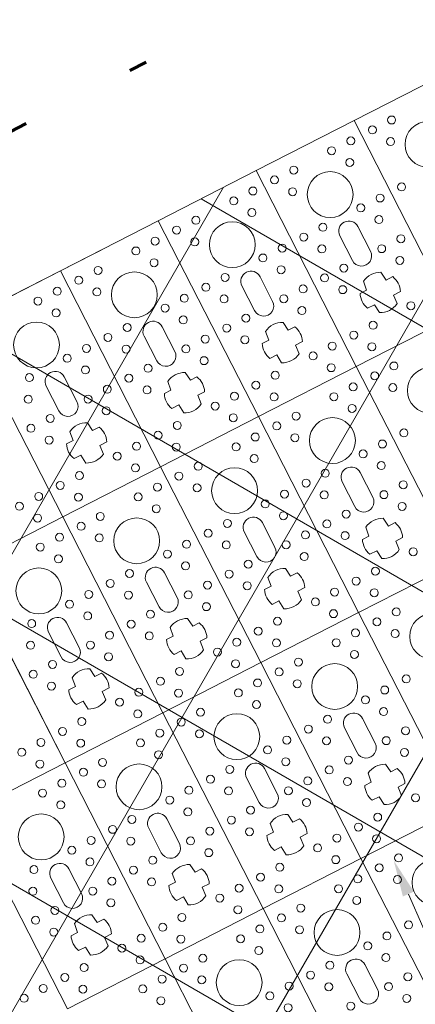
# Model space of a CAD drawing. Header units: metres. Extents: x 7472034 to 8440138, y 5890133 to 5961460.
# Tile 54 of 103: x 8439525.88 to 8439528.04, y 5890373.55 to 5890378.92. Entities that reach past the tile are written whole.
import ezdxf
from ezdxf import colors
from ezdxf.entities.mleader import LeaderData, LeaderLine
from ezdxf.math import Vec2, Vec3

# ---------------------------------------------------------------- set-up
doc = ezdxf.new("R2010")
doc.units = ezdxf.units.M
doc.header["$MEASUREMENT"] = 0
for name, pattern in [('$0$L218_500', [1, 0.5, -0.5]), ('ACAD_ISO03W100', [30, 12, -18]), ('DASHDOT', [25.399999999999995, 12.7, -6.349999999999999, 0, -6.349999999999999]), ('DASHED', [19.049999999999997, 12.7, -6.349999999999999])]:
    doc.linetypes.add(name, pattern=pattern)
doc.layers.get('0').update_dxf_attribs({"linetype": 'CONTINUOUS', "lineweight": 5})
doc.layers.add('_IS.A.śmieci', color=21, linetype='CONTINUOUS', lineweight=30, plot=False)
for name, color, linetype, lineweight in [('_IS.BLOK.KD.doziemne', 7, 'CONTINUOUS', 5), ('_IS.TCH.V.oddzialywanie', 30, 'DASHED', 60), ('_IS.TCH.V.opisik.1', 98, 'CONTINUOUS', 20), ('_IS.TCH.V.skrzynki.0', 101, 'CONTINUOUS', 20), ('_IS.TCH.V.skrzynki.1', 97, 'CONTINUOUS', 20), ('_IS.TCH.V.skrzynki.2', 93, 'CONTINUOUS', 20)]:
    doc.layers.add(name, color=color, linetype=linetype, lineweight=lineweight)
doc.styles.add('RS', font='Romans.shx', dxfattribs={"width": 0.7})

# ---------------------------------------------------------------- blocks, each defined once
blk = doc.blocks.new('*U25')
at = {"lineweight": 5}
for p, q in [((0, 13199.40002381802), (0, 12599.39999997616)), ((0, 12599.40002381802), (0, 11999.39999997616)), ((1200.000047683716, 12599.40002381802), (0, 12599.40002381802)), ((0, 12599.39999997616), (1200.000047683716, 12599.39999997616)), ((1200, 12599.40002381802), (1200, 11999.39999997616)), ((1200.000047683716, 11999.39999997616), (1200.000047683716, 12599.40002381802)), ((675.6000235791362, 12354.90001261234), (524.4000235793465, 12354.90001189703)), ((854.2000353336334, 12359.27779868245), (803.9970001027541, 12353.0974925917)), ((854.2000353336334, 12399.41180765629), (854.2000353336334, 12359.27779868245)), ((945.2517032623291, 12357.3414337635), (945.2517032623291, 12399.66109861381)), ((995.8718986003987, 12353.33129808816), (945.2517032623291, 12357.3414337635)), ((524.4000238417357, 12243.90001189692), (675.6000238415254, 12243.90001189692)), ((803.9970001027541, 12245.70253120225), (854.2000353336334, 12239.52222511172)), ((945.2517032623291, 12241.45859003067), (995.8718986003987, 12245.46872570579)), ((854.2000353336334, 12239.52222511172), (854.2000353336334, 12199.38821613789)), ((945.2517032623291, 12199.13892518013), (945.2517032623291, 12241.45859003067)), ((0, 11999.40002381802), (0, 11399.39999997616)), ((1200.000047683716, 11999.40002381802), (0, 11999.40002381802)), ((0, 11999.39999997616), (1200.000047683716, 11999.39999997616)), ((1200, 11999.40002381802), (1200, 11399.39999997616)), ((2400.000047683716, 11999.40002381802), (1200, 11999.40002381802)), ((1200, 11999.39999997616), (2400.000047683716, 11999.39999997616)), ((1200.000047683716, 11399.39999997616), (1200.000047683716, 11999.40002381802)), ((2400, 11999.40002381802), (2400, 11399.39999997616)), ((2400.000047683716, 11399.39999997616), (2400.000047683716, 11999.40002381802)), ((854.2000353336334, 11799.41180765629), (854.2000353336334, 11759.27779868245)), ((945.2517032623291, 11757.3414337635), (945.2517032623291, 11799.66109861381)), ((2054.200035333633, 11799.41180765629), (2054.200035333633, 11759.27779868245)), ((2145.251703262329, 11757.3414337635), (2145.251703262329, 11799.66109861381)), ((675.6000235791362, 11754.90001261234), (524.4000235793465, 11754.90001189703)), ((854.2000353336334, 11759.27779868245), (803.9970001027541, 11753.0974925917)), ((995.8718986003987, 11753.33129808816), (945.2517032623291, 11757.3414337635)), ((1875.600023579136, 11754.90001261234), (1724.400023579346, 11754.90001189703)), ((2054.200035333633, 11759.27779868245), (2003.997000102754, 11753.0974925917)), ((2195.871898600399, 11753.33129808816), (2145.251703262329, 11757.3414337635)), ((524.4000238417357, 11643.90001189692), (675.6000238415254, 11643.90001189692)), ((803.9970001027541, 11645.70253120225), (854.2000353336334, 11639.52222511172)), ((854.2000353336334, 11639.52222511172), (854.2000353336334, 11599.38821613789)), ((945.2517032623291, 11641.45859003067), (995.8718986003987, 11645.46872570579)), ((945.2517032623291, 11599.13892518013), (945.2517032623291, 11641.45859003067)), ((1724.400023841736, 11643.90001189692), (1875.600023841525, 11643.90001189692)), ((2003.997000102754, 11645.70253120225), (2054.200035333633, 11639.52222511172)), ((2054.200035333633, 11639.52222511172), (2054.200035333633, 11599.38821613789)), ((2145.251703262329, 11641.45859003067), (2195.871898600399, 11645.46872570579)), ((2145.251703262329, 11599.13892518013), (2145.251703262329, 11641.45859003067)), ((0, 11399.40002381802), (0, 10799.39999997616)), ((1200.000047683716, 11399.40002381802), (0, 11399.40002381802)), ((0, 11399.39999997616), (1200.000047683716, 11399.39999997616)), ((1200, 11399.40002381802), (1200, 10799.39999997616)), ((2400.000047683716, 11399.40002381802), (1200, 11399.40002381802)), ((1200, 11399.39999997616), (2400.000047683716, 11399.39999997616)), ((1200.000047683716, 10799.39999997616), (1200.000047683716, 11399.40002381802)), ((2400, 11399.40002381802), (2400, 10799.39999997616)), ((3600.000047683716, 11399.40002381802), (2400, 11399.40002381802)), ((2400, 11399.39999997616), (3600.000047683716, 11399.39999997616)), ((2400.000047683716, 10799.39999997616), (2400.000047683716, 11399.40002381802)), ((3600, 11399.40002381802), (3600, 10799.39999997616)), ((3600.000047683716, 10799.39999997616), (3600.000047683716, 11399.40002381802)), ((854.2000353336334, 11199.41180765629), (854.2000353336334, 11159.27779868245)), ((945.2517032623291, 11157.3414337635), (945.2517032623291, 11199.66109861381)), ((2054.200035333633, 11199.41180765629), (2054.200035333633, 11159.27779868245)), ((2145.251703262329, 11157.3414337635), (2145.251703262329, 11199.66109861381)), ((3254.200035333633, 11199.41180765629), (3254.200035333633, 11159.27779868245)), ((3345.251703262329, 11157.3414337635), (3345.251703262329, 11199.66109861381)), ((675.6000235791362, 11154.90001261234), (524.4000235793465, 11154.90001189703)), ((854.2000353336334, 11159.27779868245), (803.9970001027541, 11153.0974925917)), ((995.8718986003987, 11153.33129808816), (945.2517032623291, 11157.3414337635)), ((1875.600023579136, 11154.90001261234), (1724.400023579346, 11154.90001189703)), ((2054.200035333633, 11159.27779868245), (2003.997000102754, 11153.0974925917)), ((2195.871898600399, 11153.33129808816), (2145.251703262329, 11157.3414337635)), ((3075.600023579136, 11154.90001261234), (2924.400023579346, 11154.90001189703)), ((3254.200035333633, 11159.27779868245), (3203.997000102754, 11153.0974925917)), ((3395.871898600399, 11153.33129808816), (3345.251703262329, 11157.3414337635)), ((524.4000238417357, 11043.90001189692), (675.6000238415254, 11043.90001189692)), ((803.9970001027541, 11045.70253120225), (854.2000353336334, 11039.52222511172)), ((854.2000353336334, 11039.52222511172), (854.2000353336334, 10999.38821613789)), ((945.2517032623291, 11041.45859003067), (995.8718986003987, 11045.46872570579)), ((945.2517032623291, 10999.13892518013), (945.2517032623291, 11041.45859003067)), ((1724.400023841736, 11043.90001189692), (1875.600023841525, 11043.90001189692)), ((2003.997000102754, 11045.70253120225), (2054.200035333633, 11039.52222511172)), ((2054.200035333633, 11039.52222511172), (2054.200035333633, 10999.38821613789)), ((2145.251703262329, 11041.45859003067), (2195.871898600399, 11045.46872570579)), ((2145.251703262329, 10999.13892518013), (2145.251703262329, 11041.45859003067)), ((2924.400023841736, 11043.90001189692), (3075.600023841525, 11043.90001189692)), ((3203.997000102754, 11045.70253120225), (3254.200035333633, 11039.52222511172)), ((3254.200035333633, 11039.52222511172), (3254.200035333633, 10999.38821613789)), ((3345.251703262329, 11041.45859003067), (3395.871898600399, 11045.46872570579)), ((3345.251703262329, 10999.13892518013), (3345.251703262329, 11041.45859003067)), ((0, 10799.40002381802), (0, 10199.39999997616)), ((1200.000047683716, 10799.40002381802), (0, 10799.40002381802)), ((0, 10799.39999997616), (1200.000047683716, 10799.39999997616)), ((1200, 10799.40002381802), (1200, 10199.39999997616)), ((2400.000047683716, 10799.40002381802), (1200, 10799.40002381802)), ((1200, 10799.39999997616), (2400.000047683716, 10799.39999997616)), ((1200.000047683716, 10199.39999997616), (1200.000047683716, 10799.40002381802)), ((2400, 10799.40002381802), (2400, 10199.39999997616)), ((3600.000047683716, 10799.40002381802), (2400, 10799.40002381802)), ((2400, 10799.39999997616), (3600.000047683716, 10799.39999997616)), ((2400.000047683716, 10199.39999997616), (2400.000047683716, 10799.40002381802)), ((3600, 10799.40002381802), (3600, 10199.39999997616)), ((4800.000047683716, 10799.40002381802), (3600, 10799.40002381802)), ((3600, 10799.39999997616), (4800.000047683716, 10799.39999997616)), ((3600.000047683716, 10199.39999997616), (3600.000047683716, 10799.40002381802)), ((854.2000353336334, 10599.41180765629), (854.2000353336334, 10559.27779868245)), ((945.2517032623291, 10557.3414337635), (945.2517032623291, 10599.66109861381)), ((2054.200035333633, 10599.41180765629), (2054.200035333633, 10559.27779868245)), ((2145.251703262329, 10557.3414337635), (2145.251703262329, 10599.66109861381)), ((3254.200035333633, 10599.41180765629), (3254.200035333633, 10559.27779868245)), ((3345.251703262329, 10557.3414337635), (3345.251703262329, 10599.66109861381)), ((675.6000235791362, 10554.90001261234), (524.4000235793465, 10554.90001189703)), ((854.2000353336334, 10559.27779868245), (803.9970001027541, 10553.0974925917)), ((995.8718986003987, 10553.33129808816), (945.2517032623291, 10557.3414337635)), ((1875.600023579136, 10554.90001261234), (1724.400023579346, 10554.90001189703)), ((2054.200035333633, 10559.27779868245), (2003.997000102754, 10553.0974925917)), ((2195.871898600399, 10553.33129808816), (2145.251703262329, 10557.3414337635)), ((3075.600023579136, 10554.90001261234), (2924.400023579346, 10554.90001189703)), ((3254.200035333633, 10559.27779868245), (3203.997000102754, 10553.0974925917)), ((3395.871898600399, 10553.33129808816), (3345.251703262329, 10557.3414337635)), ((4275.600023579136, 10554.90001261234), (4124.400023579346, 10554.90001189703)), ((524.4000238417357, 10443.90001189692), (675.6000238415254, 10443.90001189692)), ((803.9970001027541, 10445.70253120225), (854.2000353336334, 10439.52222511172)), ((854.2000353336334, 10439.52222511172), (854.2000353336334, 10399.38821613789)), ((945.2517032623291, 10441.45859003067), (995.8718986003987, 10445.46872570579)), ((945.2517032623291, 10399.13892518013), (945.2517032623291, 10441.45859003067)), ((1724.400023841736, 10443.90001189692), (1875.600023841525, 10443.90001189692)), ((2003.997000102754, 10445.70253120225), (2054.200035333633, 10439.52222511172)), ((2054.200035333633, 10439.52222511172), (2054.200035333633, 10399.38821613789)), ((2145.251703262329, 10441.45859003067), (2195.871898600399, 10445.46872570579)), ((2145.251703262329, 10399.13892518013), (2145.251703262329, 10441.45859003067)), ((2924.400023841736, 10443.90001189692), (3075.600023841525, 10443.90001189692)), ((3203.997000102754, 10445.70253120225), (3254.200035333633, 10439.52222511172)), ((3254.200035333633, 10439.52222511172), (3254.200035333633, 10399.38821613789)), ((3345.251703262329, 10441.45859003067), (3395.871898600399, 10445.46872570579)), ((3345.251703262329, 10399.13892518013), (3345.251703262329, 10441.45859003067)), ((4124.400023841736, 10443.90001189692), (4275.600023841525, 10443.90001189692)), ((1200.000047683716, 10199.40002381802), (0, 10199.40002381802)), ((0, 10199.39999997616), (1200.000047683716, 10199.39999997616)), ((1200, 10199.40002381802), (1200, 9599.399999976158)), ((2400.000047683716, 10199.40002381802), (1200, 10199.40002381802)), ((1200, 10199.39999997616), (2400.000047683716, 10199.39999997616)), ((1200.000047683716, 9599.399999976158), (1200.000047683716, 10199.40002381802)), ((2400, 10199.40002381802), (2400, 9599.399999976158)), ((3600.000047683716, 10199.40002381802), (2400, 10199.40002381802)), ((2400, 10199.39999997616), (3600.000047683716, 10199.39999997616)), ((2400.000047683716, 9599.399999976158), (2400.000047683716, 10199.40002381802)), ((3600, 10199.40002381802), (3600, 9599.399999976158)), ((4800.000047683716, 10199.40002381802), (3600, 10199.40002381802)), ((3600, 10199.39999997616), (4800.000047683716, 10199.39999997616)), ((3600.000047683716, 9599.399999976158), (3600.000047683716, 10199.40002381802)), ((2054.200035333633, 9999.411807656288), (2054.200035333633, 9959.277798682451)), ((2145.251703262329, 9957.341433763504), (2145.251703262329, 9999.661098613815)), ((3254.200035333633, 9999.411807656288), (3254.200035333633, 9959.277798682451)), ((3345.251703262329, 9957.341433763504), (3345.251703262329, 9999.661098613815)), ((1875.600023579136, 9954.900012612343), (1724.400023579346, 9954.900011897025)), ((2054.200035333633, 9959.277798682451), (2003.997000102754, 9953.097492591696)), ((2195.871898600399, 9953.33129808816), (2145.251703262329, 9957.341433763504)), ((3075.600023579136, 9954.900012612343), (2924.400023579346, 9954.900011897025)), ((3254.200035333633, 9959.277798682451), (3203.997000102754, 9953.097492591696)), ((3395.871898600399, 9953.33129808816), (3345.251703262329, 9957.341433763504)), ((1724.400023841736, 9843.900011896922), (1875.600023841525, 9843.900011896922)), ((2003.997000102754, 9845.70253120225), (2054.200035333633, 9839.522225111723)), ((2054.200035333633, 9839.522225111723), (2054.200035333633, 9799.388216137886)), ((2145.251703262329, 9841.45859003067), (2195.871898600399, 9845.468725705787)), ((2145.251703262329, 9799.138925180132), (2145.251703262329, 9841.45859003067)), ((2924.400023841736, 9843.900011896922), (3075.600023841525, 9843.900011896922)), ((3203.997000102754, 9845.70253120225), (3254.200035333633, 9839.522225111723)), ((3254.200035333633, 9839.522225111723), (3254.200035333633, 9799.388216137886)), ((3345.251703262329, 9841.45859003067), (3395.871898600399, 9845.468725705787)), ((3345.251703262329, 9799.138925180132), (3345.251703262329, 9841.45859003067)), ((2400.000047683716, 9599.400023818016), (1200, 9599.400023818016)), ((1200, 9599.399999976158), (2400.000047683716, 9599.399999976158)), ((2400, 9599.400023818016), (2400, 8999.399999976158)), ((3600.000047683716, 9599.400023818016), (2400, 9599.400023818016)), ((2400, 9599.399999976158), (3600.000047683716, 9599.399999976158)), ((2400.000047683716, 8999.399999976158), (2400.000047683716, 9599.400023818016)), ((3600, 9599.400023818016), (3600, 8999.399999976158)), ((4800.000047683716, 9599.400023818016), (3600, 9599.400023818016)), ((3600, 9599.399999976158), (4800.000047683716, 9599.399999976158)), ((3600.000047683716, 8999.399999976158), (3600.000047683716, 9599.400023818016)), ((3254.200035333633, 9399.411807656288), (3254.200035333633, 9359.277798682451)), ((3345.251703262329, 9357.341433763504), (3345.251703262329, 9399.661098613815)), ((3075.600023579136, 9354.900012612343), (2924.400023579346, 9354.900011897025)), ((3254.200035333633, 9359.277798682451), (3203.997000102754, 9353.097492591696)), ((3395.871898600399, 9353.33129808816), (3345.251703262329, 9357.341433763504)), ((2924.400023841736, 9243.900011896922), (3075.600023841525, 9243.900011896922)), ((3203.997000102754, 9245.70253120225), (3254.200035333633, 9239.522225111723)), ((3254.200035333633, 9239.522225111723), (3254.200035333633, 9199.388216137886)), ((3345.251703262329, 9241.45859003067), (3395.871898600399, 9245.468725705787)), ((3345.251703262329, 9199.138925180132), (3345.251703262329, 9241.45859003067)), ((3600.000047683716, 8999.400023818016), (2400, 8999.400023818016)), ((2400, 8999.399999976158), (3600.000047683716, 8999.399999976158))]:
    blk.add_line(p, q, dxfattribs=at)
for centre, radius in [((300.000023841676, 12899.40001189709), 125), ((90.93635795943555, 12783.4000118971), 21.73927789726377), ((193.127355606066, 12724.40001189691), 21.73927789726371), ((90.93635795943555, 12665.40001189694), 21.73927789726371), ((440.9363579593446, 12665.40001189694), 21.73927789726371), ((90.93635795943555, 12533.40001189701), 21.7392778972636), ((440.9363579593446, 12533.40001189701), 21.7392778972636), ((690.9363579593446, 12533.40001189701), 21.73927789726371), ((193.127355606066, 12474.40001189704), 21.73927789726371), ((543.127355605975, 12474.40001189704), 21.7392778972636), ((793.127355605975, 12474.40001189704), 21.7392778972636), ((90.93635795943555, 12415.40001189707), 21.73927789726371), ((300.000023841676, 12299.40001189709), 125), ((440.9363579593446, 12415.40001189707), 21.73927789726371), ((690.9363579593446, 12415.40001189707), 21.7392778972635), ((1040.936357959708, 12415.40001189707), 21.7392778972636), ((1500.000023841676, 12299.40001189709), 125), ((90.93635795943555, 12183.4000118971), 21.73927789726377), ((440.9363579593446, 12183.4000118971), 21.73927789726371), ((690.9363579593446, 12183.4000118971), 21.73927789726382), ((1040.936357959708, 12183.4000118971), 21.7392778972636), ((1290.936357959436, 12183.4000118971), 21.73927789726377), ((193.127355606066, 12124.40001189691), 21.73927789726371), ((543.127355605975, 12124.40001189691), 21.7392778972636), ((793.127355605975, 12124.40001189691), 21.7392778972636), ((1143.127355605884, 12124.40001189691), 21.7392778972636), ((1393.127355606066, 12124.40001189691), 21.73927789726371), ((90.93635795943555, 12065.40001189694), 21.73927789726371), ((440.9363579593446, 12065.40001189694), 21.73927789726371), ((690.9363579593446, 12065.40001189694), 21.73927789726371), ((1040.936357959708, 12065.40001189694), 21.7392778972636), ((1290.936357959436, 12065.40001189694), 21.73927789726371), ((1640.936357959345, 12065.40001189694), 21.73927789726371), ((90.93635795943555, 11933.40001189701), 21.7392778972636), ((440.9363579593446, 11933.40001189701), 21.7392778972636), ((690.9363579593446, 11933.40001189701), 21.73927789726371), ((1040.936357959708, 11933.40001189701), 21.7392778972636), ((1290.936357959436, 11933.40001189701), 21.7392778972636), ((1640.936357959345, 11933.40001189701), 21.7392778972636), ((1890.936357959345, 11933.40001189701), 21.73927789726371), ((193.127355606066, 11874.40001189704), 21.73927789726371), ((543.127355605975, 11874.40001189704), 21.7392778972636), ((793.127355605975, 11874.40001189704), 21.7392778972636), ((1143.127355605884, 11874.40001189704), 21.7392778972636), ((1393.127355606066, 11874.40001189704), 21.73927789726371), ((1743.127355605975, 11874.40001189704), 21.7392778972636), ((1993.127355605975, 11874.40001189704), 21.7392778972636), ((90.93635795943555, 11815.40001189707), 21.73927789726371), ((300.000023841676, 11699.40001189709), 125), ((440.9363579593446, 11815.40001189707), 21.73927789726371), ((690.9363579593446, 11815.40001189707), 21.7392778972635), ((1040.936357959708, 11815.40001189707), 21.7392778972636), ((1290.936357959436, 11815.40001189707), 21.73927789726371), ((1500.000023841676, 11699.40001189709), 125), ((1640.936357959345, 11815.40001189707), 21.73927789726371), ((1890.936357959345, 11815.40001189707), 21.7392778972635), ((2240.936357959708, 11815.40001189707), 21.7392778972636), ((2700.000023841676, 11699.40001189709), 125), ((90.93635795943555, 11583.4000118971), 21.73927789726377), ((440.9363579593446, 11583.4000118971), 21.73927789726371), ((690.9363579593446, 11583.4000118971), 21.73927789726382), ((1040.936357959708, 11583.4000118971), 21.7392778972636), ((1290.936357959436, 11583.4000118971), 21.73927789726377), ((1640.936357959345, 11583.4000118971), 21.73927789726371), ((1890.936357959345, 11583.4000118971), 21.73927789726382), ((2240.936357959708, 11583.4000118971), 21.7392778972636), ((2490.936357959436, 11583.4000118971), 21.73927789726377), ((193.127355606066, 11524.40001189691), 21.73927789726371), ((543.127355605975, 11524.40001189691), 21.7392778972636), ((793.127355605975, 11524.40001189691), 21.7392778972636), ((1143.127355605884, 11524.40001189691), 21.7392778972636), ((1393.127355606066, 11524.40001189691), 21.73927789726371), ((1743.127355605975, 11524.40001189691), 21.7392778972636), ((1993.127355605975, 11524.40001189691), 21.7392778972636), ((2343.127355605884, 11524.40001189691), 21.7392778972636), ((2593.127355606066, 11524.40001189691), 21.73927789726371), ((90.93635795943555, 11465.40001189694), 21.73927789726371), ((440.9363579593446, 11465.40001189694), 21.73927789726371), ((690.9363579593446, 11465.40001189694), 21.73927789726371), ((1040.936357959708, 11465.40001189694), 21.7392778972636), ((1290.936357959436, 11465.40001189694), 21.73927789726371), ((1640.936357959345, 11465.40001189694), 21.73927789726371), ((1890.936357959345, 11465.40001189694), 21.73927789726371), ((2240.936357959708, 11465.40001189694), 21.7392778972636), ((2490.936357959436, 11465.40001189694), 21.73927789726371), ((2840.936357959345, 11465.40001189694), 21.73927789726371), ((90.93635795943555, 11333.40001189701), 21.7392778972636), ((440.9363579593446, 11333.40001189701), 21.7392778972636), ((690.9363579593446, 11333.40001189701), 21.73927789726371), ((1040.936357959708, 11333.40001189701), 21.7392778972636), ((1290.936357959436, 11333.40001189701), 21.7392778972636), ((1640.936357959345, 11333.40001189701), 21.7392778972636), ((1890.936357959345, 11333.40001189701), 21.73927789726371), ((2240.936357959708, 11333.40001189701), 21.7392778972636), ((2490.936357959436, 11333.40001189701), 21.7392778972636), ((2840.936357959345, 11333.40001189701), 21.7392778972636), ((3090.936357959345, 11333.40001189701), 21.73927789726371), ((193.127355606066, 11274.40001189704), 21.73927789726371), ((543.127355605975, 11274.40001189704), 21.7392778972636), ((793.127355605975, 11274.40001189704), 21.7392778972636), ((1143.127355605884, 11274.40001189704), 21.7392778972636), ((1393.127355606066, 11274.40001189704), 21.73927789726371), ((1743.127355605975, 11274.40001189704), 21.7392778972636), ((1993.127355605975, 11274.40001189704), 21.7392778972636), ((2343.127355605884, 11274.40001189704), 21.7392778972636), ((2593.127355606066, 11274.40001189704), 21.73927789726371), ((2943.127355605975, 11274.40001189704), 21.7392778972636), ((3193.127355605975, 11274.40001189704), 21.7392778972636), ((90.93635795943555, 11215.40001189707), 21.73927789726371), ((300.000023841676, 11099.40001189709), 125), ((440.9363579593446, 11215.40001189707), 21.73927789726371), ((690.9363579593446, 11215.40001189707), 21.7392778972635), ((1040.936357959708, 11215.40001189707), 21.7392778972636), ((1290.936357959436, 11215.40001189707), 21.73927789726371), ((1500.000023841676, 11099.40001189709), 125), ((1640.936357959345, 11215.40001189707), 21.73927789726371), ((1890.936357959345, 11215.40001189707), 21.7392778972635), ((2240.936357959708, 11215.40001189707), 21.7392778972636), ((2490.936357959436, 11215.40001189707), 21.73927789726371), ((2700.000023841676, 11099.40001189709), 125), ((2840.936357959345, 11215.40001189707), 21.73927789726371), ((3090.936357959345, 11215.40001189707), 21.7392778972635), ((3440.936357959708, 11215.40001189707), 21.7392778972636), ((3900.000023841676, 11099.40001189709), 125), ((90.93635795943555, 10983.4000118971), 21.73927789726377), ((440.9363579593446, 10983.4000118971), 21.73927789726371), ((690.9363579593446, 10983.4000118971), 21.73927789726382), ((1040.936357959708, 10983.4000118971), 21.7392778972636), ((1290.936357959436, 10983.4000118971), 21.73927789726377), ((1640.936357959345, 10983.4000118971), 21.73927789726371), ((1890.936357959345, 10983.4000118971), 21.73927789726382), ((2240.936357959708, 10983.4000118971), 21.7392778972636), ((2490.936357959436, 10983.4000118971), 21.73927789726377), ((2840.936357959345, 10983.4000118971), 21.73927789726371), ((3090.936357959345, 10983.4000118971), 21.73927789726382), ((3440.936357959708, 10983.4000118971), 21.7392778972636), ((3690.936357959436, 10983.4000118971), 21.73927789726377), ((193.127355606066, 10924.40001189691), 21.73927789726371), ((543.127355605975, 10924.40001189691), 21.7392778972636), ((793.127355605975, 10924.40001189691), 21.7392778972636), ((1143.127355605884, 10924.40001189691), 21.7392778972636), ((1393.127355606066, 10924.40001189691), 21.73927789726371), ((1743.127355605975, 10924.40001189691), 21.7392778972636), ((1993.127355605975, 10924.40001189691), 21.7392778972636), ((2343.127355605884, 10924.40001189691), 21.7392778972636), ((2593.127355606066, 10924.40001189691), 21.73927789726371), ((2943.127355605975, 10924.40001189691), 21.7392778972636), ((3193.127355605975, 10924.40001189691), 21.7392778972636), ((3543.127355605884, 10924.40001189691), 21.7392778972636), ((3793.127355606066, 10924.40001189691), 21.73927789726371), ((90.93635795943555, 10865.40001189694), 21.73927789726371), ((440.9363579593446, 10865.40001189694), 21.73927789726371), ((690.9363579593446, 10865.40001189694), 21.73927789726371), ((1040.936357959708, 10865.40001189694), 21.7392778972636), ((1290.936357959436, 10865.40001189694), 21.73927789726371), ((1640.936357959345, 10865.40001189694), 21.73927789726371), ((1890.936357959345, 10865.40001189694), 21.73927789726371), ((2240.936357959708, 10865.40001189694), 21.7392778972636), ((2490.936357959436, 10865.40001189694), 21.73927789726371), ((2840.936357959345, 10865.40001189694), 21.73927789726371), ((3090.936357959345, 10865.40001189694), 21.73927789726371), ((3440.936357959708, 10865.40001189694), 21.7392778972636), ((3690.936357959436, 10865.40001189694), 21.73927789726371), ((4040.936357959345, 10865.40001189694), 21.73927789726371), ((90.93635795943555, 10733.40001189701), 21.7392778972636), ((440.9363579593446, 10733.40001189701), 21.7392778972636), ((690.9363579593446, 10733.40001189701), 21.73927789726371), ((1040.936357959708, 10733.40001189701), 21.7392778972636), ((1290.936357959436, 10733.40001189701), 21.7392778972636), ((1640.936357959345, 10733.40001189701), 21.7392778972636), ((1890.936357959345, 10733.40001189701), 21.73927789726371), ((2240.936357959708, 10733.40001189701), 21.7392778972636), ((2490.936357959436, 10733.40001189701), 21.7392778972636), ((2840.936357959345, 10733.40001189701), 21.7392778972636), ((3090.936357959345, 10733.40001189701), 21.73927789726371), ((3440.936357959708, 10733.40001189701), 21.7392778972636), ((3690.936357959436, 10733.40001189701), 21.7392778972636), ((4040.936357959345, 10733.40001189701), 21.7392778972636), ((4290.936357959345, 10733.40001189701), 21.73927789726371), ((193.127355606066, 10674.40001189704), 21.73927789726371), ((543.127355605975, 10674.40001189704), 21.7392778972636), ((793.127355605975, 10674.40001189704), 21.7392778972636), ((1143.127355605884, 10674.40001189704), 21.7392778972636), ((1393.127355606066, 10674.40001189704), 21.73927789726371), ((1743.127355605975, 10674.40001189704), 21.7392778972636), ((1993.127355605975, 10674.40001189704), 21.7392778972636), ((2343.127355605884, 10674.40001189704), 21.7392778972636), ((2593.127355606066, 10674.40001189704), 21.73927789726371), ((2943.127355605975, 10674.40001189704), 21.7392778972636), ((3193.127355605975, 10674.40001189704), 21.7392778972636), ((3543.127355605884, 10674.40001189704), 21.7392778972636), ((3793.127355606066, 10674.40001189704), 21.73927789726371), ((4143.127355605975, 10674.40001189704), 21.7392778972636), ((4393.127355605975, 10674.40001189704), 21.7392778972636), ((90.93635795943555, 10615.40001189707), 21.73927789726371), ((440.9363579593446, 10615.40001189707), 21.73927789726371), ((690.9363579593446, 10615.40001189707), 21.7392778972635), ((1040.936357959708, 10615.40001189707), 21.7392778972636), ((1290.936357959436, 10615.40001189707), 21.73927789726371), ((1640.936357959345, 10615.40001189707), 21.73927789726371), ((1890.936357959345, 10615.40001189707), 21.7392778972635), ((2240.936357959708, 10615.40001189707), 21.7392778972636), ((2490.936357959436, 10615.40001189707), 21.73927789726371), ((2840.936357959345, 10615.40001189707), 21.73927789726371), ((3090.936357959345, 10615.40001189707), 21.7392778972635), ((3440.936357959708, 10615.40001189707), 21.7392778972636), ((3690.936357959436, 10615.40001189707), 21.73927789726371), ((4040.936357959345, 10615.40001189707), 21.73927789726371), ((4290.936357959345, 10615.40001189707), 21.7392778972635), ((300.000023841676, 10499.40001189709), 125), ((1500.000023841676, 10499.40001189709), 125), ((2700.000023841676, 10499.40001189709), 125), ((3900.000023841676, 10499.40001189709), 125), ((440.9363579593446, 10383.4000118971), 21.73927789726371), ((690.9363579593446, 10383.4000118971), 21.73927789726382), ((1040.936357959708, 10383.4000118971), 21.7392778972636), ((1290.936357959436, 10383.4000118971), 21.73927789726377), ((1640.936357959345, 10383.4000118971), 21.73927789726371), ((1890.936357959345, 10383.4000118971), 21.73927789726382), ((2240.936357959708, 10383.4000118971), 21.7392778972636), ((2490.936357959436, 10383.4000118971), 21.73927789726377), ((2840.936357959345, 10383.4000118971), 21.73927789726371), ((3090.936357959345, 10383.4000118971), 21.73927789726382), ((3440.936357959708, 10383.4000118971), 21.7392778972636), ((3690.936357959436, 10383.4000118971), 21.73927789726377), ((4040.936357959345, 10383.4000118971), 21.73927789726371), ((4290.936357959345, 10383.4000118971), 21.73927789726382), ((543.127355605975, 10324.40001189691), 21.7392778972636), ((793.127355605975, 10324.40001189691), 21.7392778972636), ((1143.127355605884, 10324.40001189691), 21.7392778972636), ((1393.127355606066, 10324.40001189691), 21.73927789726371), ((1743.127355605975, 10324.40001189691), 21.7392778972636), ((1993.127355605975, 10324.40001189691), 21.7392778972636), ((2343.127355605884, 10324.40001189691), 21.7392778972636), ((2593.127355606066, 10324.40001189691), 21.73927789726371), ((2943.127355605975, 10324.40001189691), 21.7392778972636), ((3193.127355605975, 10324.40001189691), 21.7392778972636), ((3543.127355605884, 10324.40001189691), 21.7392778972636), ((3793.127355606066, 10324.40001189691), 21.73927789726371), ((4143.127355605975, 10324.40001189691), 21.7392778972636), ((690.9363579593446, 10265.40001189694), 21.73927789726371), ((1040.936357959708, 10265.40001189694), 21.7392778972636), ((1290.936357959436, 10265.40001189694), 21.73927789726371), ((1640.936357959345, 10265.40001189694), 21.73927789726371), ((1890.936357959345, 10265.40001189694), 21.73927789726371), ((2240.936357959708, 10265.40001189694), 21.7392778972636), ((2490.936357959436, 10265.40001189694), 21.73927789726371), ((2840.936357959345, 10265.40001189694), 21.73927789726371), ((3090.936357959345, 10265.40001189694), 21.73927789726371), ((3440.936357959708, 10265.40001189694), 21.7392778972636), ((3690.936357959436, 10265.40001189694), 21.73927789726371), ((4040.936357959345, 10265.40001189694), 21.73927789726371), ((1040.936357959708, 10133.40001189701), 21.7392778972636), ((1290.936357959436, 10133.40001189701), 21.7392778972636), ((1640.936357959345, 10133.40001189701), 21.7392778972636), ((1890.936357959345, 10133.40001189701), 21.73927789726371), ((2240.936357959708, 10133.40001189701), 21.7392778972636), ((2490.936357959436, 10133.40001189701), 21.7392778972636), ((2840.936357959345, 10133.40001189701), 21.7392778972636), ((3090.936357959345, 10133.40001189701), 21.73927789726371), ((3440.936357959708, 10133.40001189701), 21.7392778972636), ((3690.936357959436, 10133.40001189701), 21.7392778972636), ((4040.936357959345, 10133.40001189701), 21.7392778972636), ((1143.127355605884, 10074.40001189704), 21.7392778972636), ((1393.127355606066, 10074.40001189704), 21.73927789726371), ((1743.127355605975, 10074.40001189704), 21.7392778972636), ((1993.127355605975, 10074.40001189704), 21.7392778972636), ((2343.127355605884, 10074.40001189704), 21.7392778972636), ((2593.127355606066, 10074.40001189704), 21.73927789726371), ((2943.127355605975, 10074.40001189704), 21.7392778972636), ((3193.127355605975, 10074.40001189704), 21.7392778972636), ((3543.127355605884, 10074.40001189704), 21.7392778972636), ((3793.127355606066, 10074.40001189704), 21.73927789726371), ((4143.127355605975, 10074.40001189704), 21.7392778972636), ((1040.936357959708, 10015.40001189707), 21.7392778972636), ((1290.936357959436, 10015.40001189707), 21.73927789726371), ((1500.000023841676, 9899.400011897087), 125), ((1640.936357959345, 10015.40001189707), 21.73927789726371), ((1890.936357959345, 10015.40001189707), 21.7392778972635), ((2240.936357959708, 10015.40001189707), 21.7392778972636), ((2490.936357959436, 10015.40001189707), 21.73927789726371), ((2700.000023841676, 9899.400011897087), 125), ((2840.936357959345, 10015.40001189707), 21.73927789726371), ((3090.936357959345, 10015.40001189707), 21.7392778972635), ((3440.936357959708, 10015.40001189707), 21.7392778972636), ((3690.936357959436, 10015.40001189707), 21.73927789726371), ((3900.000023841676, 9899.400011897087), 125), ((4040.936357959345, 10015.40001189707), 21.73927789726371), ((1640.936357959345, 9783.400011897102), 21.73927789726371), ((1890.936357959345, 9783.400011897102), 21.73927789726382), ((2240.936357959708, 9783.400011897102), 21.7392778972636), ((2490.936357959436, 9783.400011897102), 21.73927789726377), ((2840.936357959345, 9783.400011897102), 21.73927789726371), ((3090.936357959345, 9783.400011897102), 21.73927789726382), ((3440.936357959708, 9783.400011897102), 21.7392778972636), ((3690.936357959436, 9783.400011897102), 21.73927789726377), ((1743.127355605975, 9724.400011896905), 21.7392778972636), ((1993.127355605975, 9724.400011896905), 21.7392778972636), ((2343.127355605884, 9724.400011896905), 21.7392778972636), ((2593.127355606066, 9724.400011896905), 21.73927789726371), ((2943.127355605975, 9724.400011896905), 21.7392778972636), ((3193.127355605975, 9724.400011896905), 21.7392778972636), ((3543.127355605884, 9724.400011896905), 21.7392778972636), ((3793.127355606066, 9724.400011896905), 21.73927789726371), ((1890.936357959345, 9665.400011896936), 21.73927789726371), ((2240.936357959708, 9665.400011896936), 21.7392778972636), ((2490.936357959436, 9665.400011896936), 21.73927789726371), ((2840.936357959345, 9665.400011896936), 21.73927789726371), ((3090.936357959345, 9665.400011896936), 21.73927789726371), ((3440.936357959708, 9665.400011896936), 21.7392778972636), ((3690.936357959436, 9665.400011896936), 21.73927789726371), ((2240.936357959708, 9533.40001189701), 21.7392778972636), ((2490.936357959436, 9533.40001189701), 21.7392778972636), ((2840.936357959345, 9533.40001189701), 21.7392778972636), ((3090.936357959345, 9533.40001189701), 21.73927789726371), ((3440.936357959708, 9533.40001189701), 21.7392778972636), ((3690.936357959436, 9533.40001189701), 21.7392778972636), ((2343.127355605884, 9474.400011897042), 21.7392778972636), ((2593.127355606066, 9474.400011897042), 21.73927789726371), ((2943.127355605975, 9474.400011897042), 21.7392778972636), ((3193.127355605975, 9474.400011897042), 21.7392778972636), ((3543.127355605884, 9474.400011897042), 21.7392778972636), ((3793.127355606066, 9474.400011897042), 21.73927789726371), ((2240.936357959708, 9415.400011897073), 21.7392778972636), ((2490.936357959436, 9415.400011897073), 21.73927789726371), ((2700.000023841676, 9299.400011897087), 125), ((2840.936357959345, 9415.400011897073), 21.73927789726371), ((3090.936357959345, 9415.400011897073), 21.7392778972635), ((3440.936357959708, 9415.400011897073), 21.7392778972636), ((3690.936357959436, 9415.400011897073), 21.73927789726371), ((2840.936357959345, 9183.400011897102), 21.73927789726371), ((3090.936357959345, 9183.400011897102), 21.73927789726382), ((3440.936357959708, 9183.400011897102), 21.7392778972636), ((2943.127355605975, 9124.400011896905), 21.7392778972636), ((3193.127355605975, 9124.400011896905), 21.7392778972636), ((3543.127355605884, 9124.400011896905), 21.7392778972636), ((3090.936357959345, 9065.400011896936), 21.73927789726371), ((3440.936357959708, 9065.400011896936), 21.7392778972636), ((3440.936357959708, 8933.40001189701), 21.7392778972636), ((3440.936357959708, 8815.400011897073), 21.7392778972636)]:
    blk.add_circle(centre, radius, dxfattribs=at)
for centre, radius, start, end in [((900.0000238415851, 12299.40001189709), 110, 65.70851514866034, 114.605220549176), ((524.4000238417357, 12299.40001189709), 55.50000000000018, 90.00000026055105, 270), ((675.6000238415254, 12299.40001189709), 55.50000000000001, 270, 90.00000026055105), ((900.0000238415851, 12299.40001189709), 109.9999999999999, 150.7803558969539, 209.2196441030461), ((900.0000238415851, 12299.40001189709), 110.0000000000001, 330.640722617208, 29.359277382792), ((900.0000238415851, 12299.40001189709), 110, 245.394779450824, 294.2914848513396), ((900.0000238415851, 11699.40001189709), 110, 65.70851514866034, 114.605220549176), ((2100.000023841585, 11699.40001189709), 110, 65.70851514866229, 114.6052205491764), ((524.4000238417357, 11699.40001189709), 55.50000000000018, 90.00000026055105, 270), ((675.6000238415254, 11699.40001189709), 55.50000000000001, 270, 90.00000026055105), ((900.0000238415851, 11699.40001189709), 109.9999999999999, 150.7803558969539, 209.2196441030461), ((900.0000238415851, 11699.40001189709), 110.0000000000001, 330.640722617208, 29.359277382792), ((1724.400023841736, 11699.40001189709), 55.50000000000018, 90.00000026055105, 270), ((1875.600023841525, 11699.40001189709), 55.50000000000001, 270, 90.00000026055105), ((2100.000023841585, 11699.40001189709), 109.9999999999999, 150.7803558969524, 209.2196441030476), ((2100.000023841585, 11699.40001189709), 110.0000000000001, 330.640722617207, 29.35927738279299), ((900.0000238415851, 11699.40001189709), 110, 245.394779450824, 294.2914848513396), ((2100.000023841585, 11699.40001189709), 110, 245.3947794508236, 294.2914848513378), ((900.0000238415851, 11099.40001189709), 110, 65.70851514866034, 114.605220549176), ((2100.000023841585, 11099.40001189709), 110, 65.70851514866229, 114.6052205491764), ((3300.000023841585, 11099.40001189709), 110, 65.70851514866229, 114.6052205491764), ((524.4000238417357, 11099.40001189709), 55.50000000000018, 90.00000026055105, 270), ((675.6000238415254, 11099.40001189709), 55.50000000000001, 270, 90.00000026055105), ((900.0000238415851, 11099.40001189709), 109.9999999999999, 150.7803558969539, 209.2196441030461), ((900.0000238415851, 11099.40001189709), 110.0000000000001, 330.640722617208, 29.359277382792), ((1724.400023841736, 11099.40001189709), 55.50000000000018, 90.00000026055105, 270), ((1875.600023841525, 11099.40001189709), 55.50000000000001, 270, 90.00000026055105), ((2100.000023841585, 11099.40001189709), 109.9999999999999, 150.7803558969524, 209.2196441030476), ((2100.000023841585, 11099.40001189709), 110.0000000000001, 330.640722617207, 29.35927738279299), ((2924.400023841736, 11099.40001189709), 55.50000000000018, 90.00000026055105, 270), ((3075.600023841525, 11099.40001189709), 55.50000000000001, 270, 90.00000026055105), ((3300.000023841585, 11099.40001189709), 109.9999999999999, 150.7803558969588, 209.2196441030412), ((3300.000023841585, 11099.40001189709), 110.0000000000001, 330.640722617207, 29.35927738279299), ((900.0000238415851, 11099.40001189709), 110, 245.394779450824, 294.2914848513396), ((2100.000023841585, 11099.40001189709), 110, 245.3947794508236, 294.2914848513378), ((3300.000023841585, 11099.40001189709), 110, 245.3947794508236, 294.2914848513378), ((900.0000238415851, 10499.40001189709), 110, 65.70851514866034, 114.605220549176), ((2100.000023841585, 10499.40001189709), 110, 65.70851514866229, 114.6052205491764), ((3300.000023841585, 10499.40001189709), 110, 65.70851514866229, 114.6052205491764), ((524.4000238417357, 10499.40001189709), 55.50000000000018, 90.00000026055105, 270), ((675.6000238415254, 10499.40001189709), 55.50000000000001, 270, 90.00000026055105), ((900.0000238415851, 10499.40001189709), 109.9999999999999, 150.7803558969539, 209.2196441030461), ((900.0000238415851, 10499.40001189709), 110.0000000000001, 330.640722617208, 29.359277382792), ((1724.400023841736, 10499.40001189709), 55.50000000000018, 90.00000026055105, 270), ((1875.600023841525, 10499.40001189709), 55.50000000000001, 270, 90.00000026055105), ((2100.000023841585, 10499.40001189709), 109.9999999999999, 150.7803558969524, 209.2196441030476), ((2100.000023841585, 10499.40001189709), 110.0000000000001, 330.640722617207, 29.35927738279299), ((2924.400023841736, 10499.40001189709), 55.50000000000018, 90.00000026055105, 270), ((3075.600023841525, 10499.40001189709), 55.50000000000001, 270, 90.00000026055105), ((3300.000023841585, 10499.40001189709), 109.9999999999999, 150.7803558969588, 209.2196441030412), ((3300.000023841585, 10499.40001189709), 110.0000000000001, 330.640722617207, 29.35927738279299), ((4124.400023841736, 10499.40001189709), 55.50000000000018, 90.00000026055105, 270), ((4275.600023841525, 10499.40001189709), 55.50000000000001, 270, 90.00000026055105), ((900.0000238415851, 10499.40001189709), 110, 245.394779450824, 294.2914848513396), ((2100.000023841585, 10499.40001189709), 110, 245.3947794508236, 294.2914848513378), ((3300.000023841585, 10499.40001189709), 110, 245.3947794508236, 294.2914848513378), ((2100.000023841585, 9899.400011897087), 110, 65.70851514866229, 114.6052205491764), ((3300.000023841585, 9899.400011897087), 110, 65.70851514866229, 114.6052205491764), ((1724.400023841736, 9899.400011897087), 55.50000000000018, 90.00000026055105, 270), ((1875.600023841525, 9899.400011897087), 55.50000000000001, 270, 90.00000026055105), ((2100.000023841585, 9899.400011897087), 109.9999999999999, 150.7803558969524, 209.2196441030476), ((2100.000023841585, 9899.400011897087), 110.0000000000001, 330.640722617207, 29.35927738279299), ((2924.400023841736, 9899.400011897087), 55.50000000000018, 90.00000026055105, 270), ((3075.600023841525, 9899.400011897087), 55.50000000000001, 270, 90.00000026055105), ((3300.000023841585, 9899.400011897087), 109.9999999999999, 150.7803558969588, 209.2196441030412), ((3300.000023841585, 9899.400011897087), 110.0000000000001, 330.640722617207, 29.35927738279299), ((2100.000023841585, 9899.400011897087), 110, 245.3947794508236, 294.2914848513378), ((3300.000023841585, 9899.400011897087), 110, 245.3947794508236, 294.2914848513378), ((3300.000023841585, 9299.400011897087), 110, 65.70851514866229, 114.6052205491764), ((2924.400023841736, 9299.400011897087), 55.50000000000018, 90.00000026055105, 270), ((3075.600023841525, 9299.400011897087), 55.50000000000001, 270, 90.00000026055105), ((3300.000023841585, 9299.400011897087), 109.9999999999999, 150.7803558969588, 209.2196441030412), ((3300.000023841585, 9299.400011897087), 110.0000000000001, 330.640722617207, 29.35927738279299), ((3300.000023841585, 9299.400011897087), 110, 245.3947794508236, 294.2914848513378)]:
    blk.add_arc(centre, radius, start, end, dxfattribs=at)
blk = doc.blocks.new('JPII.KD_aktualizacja rzędnych_20.12.2024')
at = {"layer": '_IS.TCH.V.skrzynki.0', "lineweight": 13}
h = blk.add_hatch(dxfattribs=at)
h.set_pattern_fill('ANSI37', color=256, scale=10, angle=15)
h.set_pattern_definition([(59.99999999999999, (-62.26768374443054, 30.61646902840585), (-1.082531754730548, 0.625), []), (150, (-62.26768374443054, 30.61646902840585), (-0.6250000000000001, -1.082531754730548), [])])
h.paths.add_polyline_path([(8438679.881406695, 5890674.828945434), (8438677.694513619, 5890679.101824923), (8438656.86422629, 5890668.44072127), (8438659.051119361, 5890664.167841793)])
at = {"layer": '_IS.TCH.V.oddzialywanie', "color": 150, "linetype": 'DASHDOT', "ltscale": 0.1, "elevation": 7.079631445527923e-07}
blk.add_lwpolyline([(8438658.703454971, 5890663.091213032), (8438680.958035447, 5890674.481281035), (8438678.042178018, 5890680.178453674), (8438655.787597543, 5890668.78838567)], close=True, dxfattribs=at)
at = {"layer": '_IS.TCH.V.skrzynki.1', "linetype": 'ACAD_ISO03W100', "ltscale": 0.05, "elevation": 7.079631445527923e-07}
blk.add_lwpolyline([(8438677.694513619, 5890679.101824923), (8438679.881406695, 5890674.828945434), (8438659.051119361, 5890664.167841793), (8438656.86422629, 5890668.44072127), (8438677.694513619, 5890679.101824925)], dxfattribs=at)
at = {"layer": '_IS.TCH.V.skrzynki.2', "color": 124, "xscale": 0.001, "yscale": 0.001, "zscale": 0.001, "rotation": 297.1037209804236}
blk.add_blockref('*U25', (8438656.864760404, 5890668.440994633, 7.079631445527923e-07), dxfattribs=at)
at = {"layer": '_IS.TCH.V.opisik.1', "lineweight": 18}
ml = blk.add_multileader_mtext('Standard', dxfattribs=at)
ml.set_content('\\A1;\\pxsm1,ql;{\\H0.83333x;skrzynki retencyjno-rozsączające AquaCell o wymiarach 4,8x23,4x0,43m (powierzchnia zabudowy zbiornika 4,8x23,4=112,32m\\H0.7x;\\S2^ ;\\H1.42857x;) o poj. wodnej 45m\\H0.7x;\\S3^ ;}', color=256, style='RS')
ml.set_leader_properties()
ml.build(insert=Vec2(0, 0))
ml.multileader.update_dxf_attribs({"has_text_frame": 1, "text_right_attachment_type": 6, "dogleg_length": 0.5, "arrow_head_size": 0.2})
ctx = ml.context
ctx.base_point, ctx.char_height, ctx.arrow_head_size, ctx.landing_gap_size, ctx.plane_origin, ctx.plane_x_axis, ctx.plane_y_axis = Vec3(8438673.744222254, 5890658.837702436, 7.079631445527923e-07), 0.9, 0.2, 0.25, Vec3(8438741.322654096, 5890632.340956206, 7.079631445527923e-07), Vec3(0.9999999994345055, 3.363018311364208e-05), Vec3(-3.363018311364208e-05, 0.9999999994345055)
ctx.right_attachment = 6
notes = []
notes.append((ctx, [(0, (1, 1, 0), (8438673.244222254, 5890658.837685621, 7.079631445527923e-07), (0.9999999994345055, 3.363018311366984e-05), 0.4999999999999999, [(0, [(8438668.29717945, 5890670.145929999, 7.079631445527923e-07)], 0, [])])]))
ctx.mtext.insert, ctx.mtext.text_direction, ctx.mtext.rotation, ctx.mtext.width, ctx.mtext.line_spacing_factor, ctx.mtext.flow_direction = Vec3(8438673.994202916, 5890659.412710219, 7.079631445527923e-07), Vec3(0.9999999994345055, 3.363018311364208e-05), 3.36301831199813e-05, 22.98399540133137, 0.6666666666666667, 5
for ctx, leaders in notes:
    for number, flags, end, landing, length, lines in leaders:
        leader = LeaderData()
        leader.index, (leader.has_last_leader_line, leader.has_dogleg_vector, leader.attachment_direction) = number, flags
        leader.last_leader_point, leader.dogleg_vector, leader.dogleg_length = Vec3(end), Vec3(landing), length
        for number, points, colour, breaks in lines:
            line = LeaderLine()
            line.index, line.vertices, line.color, line.breaks = number, Vec3.list(points), colors.encode_raw_color(colour), breaks
            leader.lines.append(line)
        ctx.leaders.append(leader)

msp = doc.modelspace()

# ---------------------------------------------------------------- block references
at = {"layer": '_IS.BLOK.KD.doziemne', "linetype": '$0$L218_500'}
msp.add_blockref('JPII.KD_aktualizacja rzędnych_20.12.2024', (859.6212462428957, -295.8072097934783), dxfattribs=at)

# ---------------------------------------------------------------- leaders
at = {"layer": '_IS.A.śmieci'}
ml = msp.add_multileader_mtext('Standard', dxfattribs=at)
ml.set_content('\\A1;miejce na\\Pautomat paczkowy', color=256, style='RS')
ml.set_leader_properties()
ml.build(insert=Vec2(0, 0))
ml.multileader.update_dxf_attribs({"text_left_attachment_type": 2, "text_right_attachment_type": 2, "dogleg_length": 0.2, "arrow_head_size": 0.25})
ctx = ml.context
ctx.base_point, ctx.char_height, ctx.arrow_head_size, ctx.landing_gap_size, ctx.plane_origin = Vec3(8439527.517591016, 5890367.451514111), 0.75, 0.25, 0.1, Vec3(8439504.015071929, 5890380.344600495)
ctx.left_attachment, ctx.right_attachment = 2, 2
notes = []
notes.append((ctx, [(0, (1, 1, 0), (8439527.317591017, 5890367.451514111), (1, 0), 0.2, [(3, [(8439520.472886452, 5890376.709349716)], 0, [])])]))
ctx.mtext.insert, ctx.mtext.width, ctx.mtext.defined_height, ctx.mtext.flow_direction = Vec3(8439527.617591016, 5890368.576514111), 11.00125483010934, 2.459306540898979, 5
for ctx, leaders in notes:
    for number, flags, end, landing, length, lines in leaders:
        leader = LeaderData()
        leader.index, (leader.has_last_leader_line, leader.has_dogleg_vector, leader.attachment_direction) = number, flags
        leader.last_leader_point, leader.dogleg_vector, leader.dogleg_length = Vec3(end), Vec3(landing), length
        for number, points, colour, breaks in lines:
            line = LeaderLine()
            line.index, line.vertices, line.color, line.breaks = number, Vec3.list(points), colors.encode_raw_color(colour), breaks
            leader.lines.append(line)
        ctx.leaders.append(leader)

doc.saveas('drawing.dxf')
